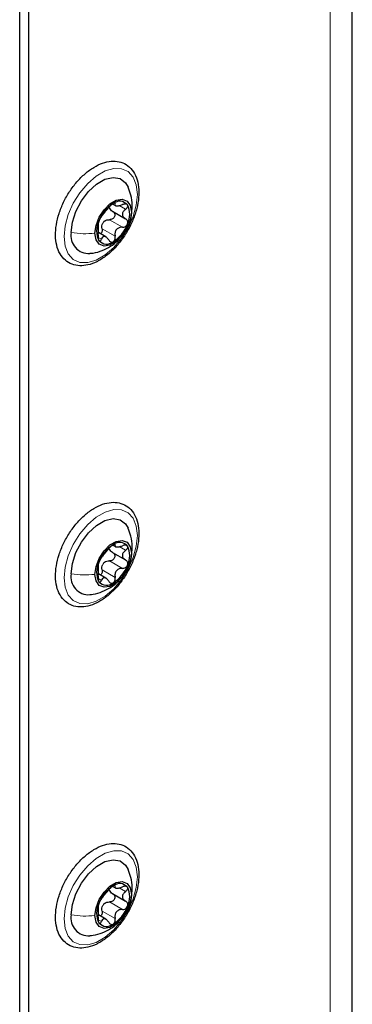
# Paper-space layout 'Blatt4' of a CAD drawing. Header units: millimetres. Extents: x 5 to 418, y 2 to 292.
# Tile 52 of 117: x 172.57 to 179.19, y 152.48 to 172.12. Entities that reach past the tile are written whole.
import ezdxf

# ---------------------------------------------------------------- set-up
doc = ezdxf.new("R2010")
doc.units = ezdxf.units.MM

psp = doc.layouts.new('Blatt4')

# ---------------------------------------------------------------- linework, layer by layer
at = {"color": 7, "linetype": 'Continuous', "lineweight": 25}
for p, q in [((179.194, 105.962), (179.194, 237.97)), ((172.744, 225.246), (172.744, 143.864)), ((172.744, 224.357), (172.744, 144.767)), ((172.567, 150.022), (172.567, 198.471)), ((174.426, 168.438), (174.475, 168.41)), ((174.415, 168.295), (174.676, 168.144)), ((174.659, 167.883), (174.681, 167.922)), ((174.285, 167.783), (174.134, 167.87)), ((174.426, 161.634), (174.475, 161.606)), ((174.415, 161.491), (174.676, 161.34)), ((174.285, 160.978), (174.134, 161.065)), ((174.659, 161.078), (174.681, 161.117)), ((174.426, 154.829), (174.475, 154.801)), ((174.415, 154.686), (174.676, 154.535)), ((174.285, 154.174), (174.134, 154.261)), ((174.659, 154.274), (174.681, 154.313))]:
    psp.add_line(p, q, dxfattribs=at)
at = {"color": 7, "linetype": 'Continuous', "lineweight": 18}
for p, q in [((178.755, 105.35), (178.755, 237.358)), ((174.444, 168.456), (174.469, 168.442)), ((174.552, 168.41), (174.678, 168.337)), ((174.806, 168.388), (174.792, 168.277)), ((174.355, 168.128), (174.614, 167.978)), ((174.209, 167.947), (174.469, 167.797)), ((174.128, 167.774), (174.195, 167.736)), ((174.444, 161.651), (174.469, 161.637)), ((174.552, 161.606), (174.678, 161.533)), ((174.806, 161.584), (174.792, 161.473)), ((174.355, 161.323), (174.614, 161.173)), ((174.209, 161.142), (174.469, 160.992)), ((174.128, 160.97), (174.195, 160.931)), ((174.444, 154.847), (174.469, 154.833)), ((174.552, 154.801), (174.678, 154.728)), ((174.806, 154.779), (174.792, 154.668)), ((174.355, 154.519), (174.614, 154.369)), ((174.128, 154.165), (174.195, 154.127)), ((174.209, 154.338), (174.469, 154.188))]:
    psp.add_line(p, q, dxfattribs=at)
at = {"color": 7, "linetype": 'Continuous', "lineweight": 18, "flags": 128}
for points in [[(173.451, 167.789), (173.472, 168.003), (173.535, 168.229), (173.635, 168.454), (173.767, 168.665), (173.923, 168.85), (174.094, 168.997), (174.27, 169.099), (174.441, 169.149), (174.597, 169.145), (174.729, 169.086), (174.829, 168.976), (174.891, 168.822), (174.913, 168.632), (174.891, 168.418), (174.829, 168.192), (174.729, 167.967), (174.597, 167.756), (174.441, 167.571), (174.27, 167.424), (174.094, 167.322), (173.923, 167.272), (173.767, 167.277), (173.635, 167.335), (173.535, 167.445), (173.472, 167.599), (173.451, 167.789)], [(173.451, 160.984), (173.472, 161.199), (173.535, 161.425), (173.635, 161.65), (173.767, 161.861), (173.923, 162.046), (174.094, 162.193), (174.27, 162.295), (174.441, 162.345), (174.597, 162.34), (174.729, 162.281), (174.829, 162.172), (174.891, 162.018), (174.913, 161.828), (174.891, 161.614), (174.829, 161.388), (174.729, 161.162), (174.597, 160.951), (174.441, 160.767), (174.27, 160.619), (174.094, 160.518), (173.923, 160.468), (173.767, 160.472), (173.635, 160.531), (173.535, 160.641), (173.472, 160.795), (173.451, 160.984)], [(173.451, 154.18), (173.472, 154.394), (173.535, 154.62), (173.635, 154.845), (173.767, 155.056), (173.923, 155.241), (174.094, 155.388), (174.27, 155.49), (174.441, 155.54), (174.597, 155.536), (174.729, 155.477), (174.829, 155.367), (174.891, 155.213), (174.913, 155.023), (174.891, 154.809), (174.829, 154.583), (174.729, 154.358), (174.597, 154.147), (174.441, 153.962), (174.27, 153.815), (174.094, 153.713), (173.923, 153.663), (173.767, 153.668), (173.635, 153.726), (173.535, 153.836), (173.472, 153.99), (173.451, 154.18)]]:
    psp.add_lwpolyline(points, dxfattribs=at)
at = {"color": 7, "linetype": 'Continuous', "lineweight": 25, "flags": 128}
for points in [[(173.593, 167.871), (173.617, 168.076), (173.686, 168.292), (173.796, 168.502), (173.937, 168.688), (174.098, 168.836), (174.266, 168.933), (174.427, 168.971), (174.568, 168.948), (174.678, 168.865), (174.729, 168.778)], [(174.066, 167.858), (174.088, 168.014), (174.151, 168.177), (174.248, 168.326), (174.366, 168.444), (174.492, 168.517), (174.611, 168.536), (174.707, 168.498), (174.77, 168.408), (174.792, 168.277)], [(174.792, 168.277), (174.77, 168.121), (174.707, 167.959), (174.611, 167.81), (174.492, 167.691), (174.366, 167.619), (174.248, 167.6), (174.151, 167.638), (174.088, 167.728), (174.066, 167.858)], [(173.593, 161.066), (173.617, 161.271), (173.686, 161.488), (173.796, 161.698), (173.937, 161.884), (174.098, 162.031), (174.266, 162.128), (174.427, 162.166), (174.568, 162.143), (174.678, 162.06), (174.729, 161.974)], [(174.066, 161.054), (174.088, 161.21), (174.151, 161.372), (174.248, 161.522), (174.366, 161.64), (174.492, 161.712), (174.611, 161.731), (174.707, 161.693), (174.77, 161.604), (174.792, 161.473)], [(174.792, 161.473), (174.77, 161.317), (174.707, 161.154), (174.611, 161.005), (174.492, 160.887), (174.366, 160.814), (174.248, 160.796), (174.151, 160.833), (174.088, 160.923), (174.066, 161.054)], [(173.593, 154.261), (173.617, 154.467), (173.686, 154.683), (173.796, 154.893), (173.937, 155.079), (174.098, 155.227), (174.266, 155.324), (174.427, 155.362), (174.568, 155.339), (174.678, 155.256), (174.729, 155.169)], [(174.066, 154.249), (174.088, 154.405), (174.151, 154.568), (174.248, 154.717), (174.366, 154.835), (174.492, 154.908), (174.611, 154.927), (174.707, 154.889), (174.77, 154.799), (174.792, 154.668)], [(174.792, 154.668), (174.77, 154.512), (174.707, 154.35), (174.611, 154.201), (174.492, 154.082), (174.366, 154.01), (174.248, 153.991), (174.151, 154.029), (174.088, 154.119), (174.066, 154.249)]]:
    psp.add_lwpolyline(points, dxfattribs=at)
at = {"color": 7, "linetype": 'Continuous', "lineweight": 25}
for centre, radius, start, end in [((174.816, 167.846), 0.716, 122.638, 159.7729), ((174.559, 168.29), 0.205, 40.5328, 129.2482), ((174.334, 168.233), 0.426, 333.4364, 26.5636), ((174.525, 167.903), 0.426, 153.4364, 206.5636), ((174.442, 167.913), 0.263, 135.2838, 147.1271), ((174.043, 168.29), 0.716, 302.638, 339.7729), ((173.942, 167.807), 0.355, 169.7453, 273.6137), ((174.3, 167.846), 0.205, 220.5328, 309.2482), ((174.816, 161.041), 0.716, 122.638, 159.7729), ((174.559, 161.485), 0.205, 40.5328, 129.2482), ((174.334, 161.428), 0.426, 333.4364, 26.5636), ((174.525, 161.098), 0.426, 153.4364, 206.5636), ((174.442, 161.109), 0.263, 135.2838, 147.1271), ((174.043, 161.485), 0.716, 302.638, 339.7729), ((173.942, 161.003), 0.355, 169.7453, 273.6137), ((174.3, 161.041), 0.205, 220.5328, 309.2482), ((174.816, 154.237), 0.716, 122.638, 159.7729), ((174.559, 154.681), 0.205, 40.5328, 129.2482), ((174.334, 154.624), 0.426, 333.4364, 26.5636), ((174.525, 154.294), 0.426, 153.4364, 206.5636), ((174.442, 154.304), 0.263, 135.2838, 147.1271), ((174.043, 154.681), 0.716, 302.638, 339.7729), ((173.942, 154.198), 0.355, 169.7453, 273.6137), ((174.3, 154.237), 0.205, 220.5328, 309.2482)]:
    psp.add_arc(centre, radius, start, end, dxfattribs=at)
for points, knots in [([(174.161, 167.321), (174.193, 167.341), (174.284, 167.397), (174.429, 167.521), (174.586, 167.7), (174.721, 167.905), (174.829, 168.125), (174.905, 168.351), (174.944, 168.573), (174.943, 168.782), (174.901, 168.969), (174.818, 169.123), (174.696, 169.233), (174.55, 169.292), (174.389, 169.3), (174.218, 169.262), (174.042, 169.178), (173.868, 169.05), (173.703, 168.885), (173.557, 168.69), (173.436, 168.476), (173.346, 168.251), (173.291, 168.026), (173.274, 167.81), (173.297, 167.612), (173.363, 167.443), (173.469, 167.312), (173.606, 167.231), (173.762, 167.201), (173.929, 167.219), (174.064, 167.267), (174.141, 167.31), (174.161, 167.321)], [0, 0, 0, 0, 0.018673, 0.053858, 0.088978, 0.124026, 0.159069, 0.19418, 0.229444, 0.26495, 0.300703, 0.336174, 0.3704, 0.403215, 0.435664, 0.4689, 0.503345, 0.538446, 0.573603, 0.608677, 0.643711, 0.678787, 0.713972, 0.749363, 0.785021, 0.82072, 0.8556, 0.888944, 0.92147, 0.95423, 0.98818, 1, 1, 1, 1]), ([(174.808, 168.388), (174.809, 168.398), (174.815, 168.475), (174.792, 168.609), (174.747, 168.723), (174.727, 168.774)], [0, 0, 0, 0, 0.073514, 0.585674, 1, 1, 1, 1]), ([(174.195, 168.187), (174.202, 168.196), (174.213, 168.21), (174.236, 168.241), (174.257, 168.267), (174.279, 168.295), (174.309, 168.33), (174.328, 168.353), (174.34, 168.368)], [0, 0, 0, 0, 0.2492191, 0.3743567, 0.4989469, 0.6240198, 0.7497675, 1, 1, 1, 1]), ([(174.429, 168.449), (174.421, 168.444), (174.405, 168.433), (174.38, 168.411), (174.357, 168.388), (174.346, 168.375), (174.34, 168.368)], [0, 0, 0, 0, 0.24999, 0.499611, 0.749127, 1, 1, 1, 1]), ([(174.419, 168.293), (174.405, 168.302), (174.377, 168.32), (174.364, 168.349), (174.358, 168.363)], [0, 0, 0, 0, 0.500609, 1, 1, 1, 1]), ([(174.469, 168.442), (174.47, 168.446), (174.472, 168.455), (174.466, 168.461), (174.452, 168.46), (174.437, 168.453), (174.429, 168.449)], [0, 0, 0, 0, 0.249853, 0.499901, 0.750114, 1, 1, 1, 1]), ([(174.469, 168.442), (174.466, 168.433), (174.463, 168.419), (174.476, 168.408), (174.494, 168.404), (174.519, 168.404), (174.559, 168.41), (174.592, 168.421), (174.614, 168.429)], [0, 0, 0, 0, 0.24922, 0.374358, 0.498948, 0.624021, 0.749768, 1, 1, 1, 1]), ([(174.715, 168.423), (174.71, 168.428), (174.7, 168.438), (174.675, 168.442), (174.645, 168.439), (174.624, 168.432), (174.614, 168.429)], [0, 0, 0, 0, 0.249858, 0.499467, 0.749011, 1, 1, 1, 1]), ([(174.678, 168.337), (174.661, 168.323), (174.636, 168.301), (174.617, 168.265), (174.612, 168.236), (174.617, 168.208), (174.635, 168.173), (174.661, 168.155), (174.678, 168.143)], [0, 0, 0, 0, 0.249194, 0.37433, 0.498925, 0.624004, 0.749757, 1, 1, 1, 1]), ([(174.678, 168.337), (174.686, 168.344), (174.702, 168.357), (174.717, 168.381), (174.724, 168.405), (174.718, 168.417), (174.715, 168.423)], [0, 0, 0, 0, 0.249806, 0.500054, 0.750309, 1, 1, 1, 1]), ([(174.681, 167.922), (174.701, 167.954), (174.756, 168.045), (174.801, 168.206), (174.806, 168.331), (174.808, 168.388)], [0, 0, 0, 0, 0.233244, 0.649662, 1, 1, 1, 1]), ([(174.195, 168.187), (174.191, 168.182), (174.184, 168.174), (174.171, 168.152), (174.156, 168.124), (174.148, 168.103), (174.144, 168.093)], [0, 0, 0, 0, 0.249816, 0.4999076, 0.7501199, 1, 1, 1, 1]), ([(174.255, 168.098), (174.27, 168.108), (174.302, 168.127), (174.337, 168.127), (174.355, 168.128)], [0, 0, 0, 0, 0.49811, 1, 1, 1, 1]), ([(174.419, 168.293), (174.427, 168.288), (174.443, 168.277), (174.458, 168.252), (174.464, 168.223), (174.458, 168.192), (174.441, 168.163), (174.415, 168.142), (174.386, 168.129), (174.365, 168.128), (174.355, 168.128)], [0, 0, 0, 0, 0.125212, 0.249468, 0.37431, 0.49905, 0.623887, 0.749382, 0.874437, 1, 1, 1, 1]), ([(174.715, 168.042), (174.718, 168.053), (174.724, 168.073), (174.717, 168.103), (174.702, 168.127), (174.686, 168.138), (174.678, 168.143)], [0, 0, 0, 0, 0.250032, 0.499632, 0.749228, 1, 1, 1, 1]), ([(174.144, 168.093), (174.14, 168.084), (174.133, 168.064), (174.128, 168.041), (174.127, 168.025), (174.129, 168.023), (174.13, 168.021)], [0, 0, 0, 0, 0.250032, 0.499632, 0.749228, 1, 1, 1, 1]), ([(174.13, 167.827), (174.133, 167.85), (174.137, 167.885), (174.138, 167.931), (174.139, 167.962), (174.138, 167.988), (174.137, 168.013), (174.133, 168.018), (174.13, 168.021)], [0, 0, 0, 0, 0.249194, 0.37433, 0.498925, 0.624004, 0.749757, 1, 1, 1, 1]), ([(174.209, 167.947), (174.21, 167.936), (174.213, 167.914), (174.206, 167.882), (174.194, 167.857), (174.183, 167.848), (174.179, 167.844)], [0, 0, 0, 0, 0.2789554, 0.5557587, 0.8338416, 1, 1, 1, 1]), ([(174.209, 167.947), (174.207, 167.965), (174.202, 168.003), (174.215, 168.038), (174.221, 168.056)], [0, 0, 0, 0, 0.500646, 1, 1, 1, 1]), ([(174.614, 167.978), (174.592, 167.977), (174.559, 167.975), (174.519, 167.954), (174.494, 167.931), (174.476, 167.901), (174.463, 167.856), (174.466, 167.82), (174.469, 167.797)], [0, 0, 0, 0, 0.249219, 0.374357, 0.498947, 0.62402, 0.749767, 1, 1, 1, 1]), ([(174.614, 167.978), (174.624, 167.978), (174.645, 167.979), (174.674, 167.992), (174.7, 168.013), (174.71, 168.033), (174.715, 168.042)], [0, 0, 0, 0, 0.249816, 0.499908, 0.75012, 1, 1, 1, 1]), ([(173.966, 167.457), (173.988, 167.459), (174.073, 167.464), (174.213, 167.51), (174.377, 167.593), (174.49, 167.674), (174.54, 167.732), (174.551, 167.745)], [0, 0, 0, 0, 0.097746, 0.382147, 0.655833, 0.924291, 1, 1, 1, 1]), ([(174.13, 167.827), (174.129, 167.817), (174.127, 167.795), (174.128, 167.762), (174.133, 167.732), (174.14, 167.719), (174.144, 167.712)], [0, 0, 0, 0, 0.249806, 0.500054, 0.750309, 1, 1, 1, 1]), ([(174.144, 167.712), (174.148, 167.708), (174.156, 167.699), (174.171, 167.701), (174.184, 167.713), (174.191, 167.728), (174.195, 167.736)], [0, 0, 0, 0, 0.249858, 0.4994668, 0.7490113, 1, 1, 1, 1]), ([(174.34, 167.723), (174.328, 167.74), (174.31, 167.767), (174.279, 167.787), (174.257, 167.794), (174.237, 167.791), (174.213, 167.776), (174.202, 167.752), (174.195, 167.736)], [0, 0, 0, 0, 0.24922, 0.374358, 0.498948, 0.624021, 0.749768, 1, 1, 1, 1]), ([(174.34, 167.723), (174.346, 167.714), (174.357, 167.698), (174.38, 167.683), (174.405, 167.677), (174.421, 167.683), (174.429, 167.687)], [0, 0, 0, 0, 0.249853, 0.499901, 0.750114, 1, 1, 1, 1]), ([(174.429, 167.687), (174.437, 167.692), (174.451, 167.704), (174.466, 167.732), (174.472, 167.764), (174.47, 167.786), (174.469, 167.797)], [0, 0, 0, 0, 0.24999, 0.499611, 0.749127, 1, 1, 1, 1]), ([(174.161, 160.517), (174.193, 160.536), (174.284, 160.592), (174.429, 160.717), (174.586, 160.896), (174.721, 161.1), (174.829, 161.32), (174.905, 161.546), (174.944, 161.768), (174.943, 161.978), (174.901, 162.165), (174.818, 162.318), (174.696, 162.428), (174.55, 162.487), (174.389, 162.496), (174.218, 162.458), (174.042, 162.374), (173.868, 162.246), (173.703, 162.08), (173.557, 161.886), (173.436, 161.671), (173.346, 161.447), (173.291, 161.222), (173.274, 161.006), (173.297, 160.808), (173.363, 160.638), (173.469, 160.508), (173.606, 160.426), (173.762, 160.396), (173.929, 160.414), (174.064, 160.463), (174.141, 160.506), (174.161, 160.517)], [0, 0, 0, 0, 0.018673, 0.053858, 0.088978, 0.124026, 0.159069, 0.19418, 0.229444, 0.26495, 0.300703, 0.336174, 0.3704, 0.403215, 0.435664, 0.4689, 0.503345, 0.538446, 0.573603, 0.608677, 0.643711, 0.678787, 0.713972, 0.749363, 0.785021, 0.82072, 0.8556, 0.888944, 0.92147, 0.95423, 0.98818, 1, 1, 1, 1]), ([(174.808, 161.584), (174.809, 161.593), (174.815, 161.671), (174.792, 161.805), (174.747, 161.919), (174.727, 161.97)], [0, 0, 0, 0, 0.0735139, 0.5856737, 1, 1, 1, 1]), ([(174.429, 161.644), (174.421, 161.639), (174.405, 161.629), (174.38, 161.607), (174.357, 161.584), (174.346, 161.57), (174.34, 161.563)], [0, 0, 0, 0, 0.24999, 0.499611, 0.749127, 1, 1, 1, 1]), ([(174.469, 161.637), (174.47, 161.642), (174.472, 161.65), (174.466, 161.656), (174.452, 161.656), (174.437, 161.648), (174.429, 161.644)], [0, 0, 0, 0, 0.249853, 0.499901, 0.750114, 1, 1, 1, 1]), ([(174.469, 161.637), (174.466, 161.628), (174.463, 161.614), (174.476, 161.604), (174.494, 161.6), (174.519, 161.6), (174.559, 161.605), (174.592, 161.617), (174.614, 161.624)], [0, 0, 0, 0, 0.24922, 0.374358, 0.498948, 0.624021, 0.749768, 1, 1, 1, 1]), ([(174.715, 161.619), (174.71, 161.624), (174.7, 161.633), (174.675, 161.638), (174.645, 161.635), (174.624, 161.628), (174.614, 161.624)], [0, 0, 0, 0, 0.249858, 0.499467, 0.749011, 1, 1, 1, 1]), ([(174.195, 161.382), (174.202, 161.392), (174.213, 161.406), (174.236, 161.437), (174.257, 161.463), (174.279, 161.49), (174.309, 161.525), (174.328, 161.548), (174.34, 161.563)], [0, 0, 0, 0, 0.2492191, 0.3743567, 0.4989469, 0.6240198, 0.7497675, 1, 1, 1, 1]), ([(174.419, 161.489), (174.427, 161.483), (174.443, 161.473), (174.458, 161.448), (174.464, 161.418), (174.458, 161.387), (174.441, 161.359), (174.415, 161.337), (174.386, 161.324), (174.365, 161.323), (174.355, 161.323)], [0, 0, 0, 0, 0.125212, 0.249468, 0.37431, 0.49905, 0.623887, 0.749382, 0.874437, 1, 1, 1, 1]), ([(174.419, 161.489), (174.405, 161.498), (174.377, 161.516), (174.364, 161.544), (174.358, 161.558)], [0, 0, 0, 0, 0.500609, 1, 1, 1, 1]), ([(174.678, 161.533), (174.661, 161.518), (174.636, 161.497), (174.617, 161.46), (174.612, 161.431), (174.617, 161.403), (174.635, 161.368), (174.661, 161.351), (174.678, 161.339)], [0, 0, 0, 0, 0.2491937, 0.3743301, 0.4989253, 0.6240038, 0.7497569, 1, 1, 1, 1]), ([(174.678, 161.533), (174.686, 161.54), (174.702, 161.553), (174.717, 161.577), (174.724, 161.6), (174.718, 161.613), (174.715, 161.619)], [0, 0, 0, 0, 0.249806, 0.500054, 0.750309, 1, 1, 1, 1]), ([(174.681, 161.117), (174.701, 161.15), (174.756, 161.241), (174.801, 161.401), (174.806, 161.527), (174.808, 161.584)], [0, 0, 0, 0, 0.233244, 0.649662, 1, 1, 1, 1]), ([(174.144, 161.289), (174.14, 161.279), (174.133, 161.259), (174.128, 161.236), (174.127, 161.221), (174.129, 161.218), (174.13, 161.217)], [0, 0, 0, 0, 0.250032, 0.499632, 0.749228, 1, 1, 1, 1]), ([(174.195, 161.382), (174.191, 161.378), (174.184, 161.369), (174.171, 161.347), (174.156, 161.319), (174.148, 161.299), (174.144, 161.289)], [0, 0, 0, 0, 0.249816, 0.499908, 0.75012, 1, 1, 1, 1]), ([(174.209, 161.142), (174.207, 161.161), (174.202, 161.198), (174.215, 161.234), (174.221, 161.252)], [0, 0, 0, 0, 0.500646, 1, 1, 1, 1]), ([(174.255, 161.294), (174.27, 161.303), (174.302, 161.322), (174.337, 161.323), (174.355, 161.323)], [0, 0, 0, 0, 0.49811, 1, 1, 1, 1]), ([(174.614, 161.173), (174.624, 161.174), (174.645, 161.174), (174.674, 161.187), (174.7, 161.209), (174.71, 161.228), (174.715, 161.238)], [0, 0, 0, 0, 0.249816, 0.499908, 0.75012, 1, 1, 1, 1]), ([(174.715, 161.238), (174.718, 161.248), (174.724, 161.268), (174.717, 161.298), (174.702, 161.323), (174.686, 161.334), (174.678, 161.339)], [0, 0, 0, 0, 0.250032, 0.4996317, 0.7492275, 1, 1, 1, 1]), ([(174.13, 161.023), (174.133, 161.046), (174.137, 161.08), (174.138, 161.126), (174.139, 161.158), (174.138, 161.183), (174.137, 161.208), (174.133, 161.213), (174.13, 161.217)], [0, 0, 0, 0, 0.249194, 0.37433, 0.498925, 0.624004, 0.749757, 1, 1, 1, 1]), ([(174.209, 161.142), (174.21, 161.131), (174.213, 161.109), (174.206, 161.077), (174.194, 161.052), (174.183, 161.043), (174.179, 161.04)], [0, 0, 0, 0, 0.278955, 0.555759, 0.833842, 1, 1, 1, 1]), ([(174.614, 161.173), (174.592, 161.172), (174.559, 161.171), (174.519, 161.149), (174.494, 161.126), (174.476, 161.096), (174.463, 161.051), (174.466, 161.016), (174.469, 160.992)], [0, 0, 0, 0, 0.249219, 0.374357, 0.498947, 0.62402, 0.749767, 1, 1, 1, 1]), ([(173.966, 160.653), (173.988, 160.654), (174.073, 160.659), (174.213, 160.705), (174.377, 160.788), (174.49, 160.869), (174.54, 160.927), (174.551, 160.94)], [0, 0, 0, 0, 0.097746, 0.382147, 0.655833, 0.924291, 1, 1, 1, 1]), ([(174.13, 161.023), (174.129, 161.012), (174.127, 160.991), (174.128, 160.958), (174.133, 160.928), (174.14, 160.914), (174.144, 160.908)], [0, 0, 0, 0, 0.249806, 0.500054, 0.750309, 1, 1, 1, 1]), ([(174.144, 160.908), (174.148, 160.903), (174.156, 160.895), (174.171, 160.897), (174.184, 160.909), (174.191, 160.924), (174.195, 160.931)], [0, 0, 0, 0, 0.249858, 0.499467, 0.749011, 1, 1, 1, 1]), ([(174.34, 160.918), (174.328, 160.936), (174.31, 160.963), (174.279, 160.982), (174.257, 160.989), (174.237, 160.986), (174.213, 160.971), (174.202, 160.947), (174.195, 160.931)], [0, 0, 0, 0, 0.24922, 0.374358, 0.498948, 0.624021, 0.749768, 1, 1, 1, 1]), ([(174.34, 160.918), (174.346, 160.91), (174.357, 160.893), (174.38, 160.878), (174.405, 160.872), (174.421, 160.879), (174.429, 160.882)], [0, 0, 0, 0, 0.2498531, 0.4999013, 0.7501145, 1, 1, 1, 1]), ([(174.429, 160.882), (174.437, 160.888), (174.451, 160.899), (174.466, 160.928), (174.472, 160.96), (174.47, 160.982), (174.469, 160.992)], [0, 0, 0, 0, 0.2499898, 0.4996108, 0.7491272, 1, 1, 1, 1]), ([(174.161, 153.712), (174.193, 153.732), (174.284, 153.788), (174.429, 153.912), (174.586, 154.091), (174.721, 154.296), (174.829, 154.516), (174.905, 154.742), (174.944, 154.964), (174.943, 155.173), (174.901, 155.36), (174.818, 155.514), (174.696, 155.624), (174.55, 155.682), (174.389, 155.691), (174.218, 155.653), (174.042, 155.569), (173.868, 155.441), (173.703, 155.276), (173.557, 155.081), (173.436, 154.867), (173.346, 154.642), (173.291, 154.417), (173.274, 154.201), (173.297, 154.003), (173.363, 153.834), (173.469, 153.703), (173.606, 153.622), (173.762, 153.592), (173.929, 153.61), (174.064, 153.658), (174.141, 153.701), (174.161, 153.712)], [0, 0, 0, 0, 0.018673, 0.053858, 0.088978, 0.124026, 0.159069, 0.19418, 0.229444, 0.26495, 0.300703, 0.336174, 0.3704, 0.403215, 0.435664, 0.4689, 0.503345, 0.538446, 0.573603, 0.608677, 0.643711, 0.678787, 0.713972, 0.749363, 0.785021, 0.82072, 0.8556, 0.888944, 0.92147, 0.95423, 0.98818, 1, 1, 1, 1]), ([(174.808, 154.779), (174.809, 154.789), (174.815, 154.866), (174.792, 155), (174.747, 155.114), (174.727, 155.165)], [0, 0, 0, 0, 0.073514, 0.585674, 1, 1, 1, 1]), ([(174.195, 154.578), (174.202, 154.587), (174.213, 154.601), (174.236, 154.632), (174.257, 154.658), (174.279, 154.686), (174.309, 154.721), (174.328, 154.744), (174.34, 154.759)], [0, 0, 0, 0, 0.249219, 0.374357, 0.498947, 0.62402, 0.749767, 1, 1, 1, 1]), ([(174.429, 154.84), (174.421, 154.835), (174.405, 154.824), (174.38, 154.802), (174.357, 154.779), (174.346, 154.766), (174.34, 154.759)], [0, 0, 0, 0, 0.24999, 0.499611, 0.749127, 1, 1, 1, 1]), ([(174.419, 154.684), (174.405, 154.693), (174.377, 154.711), (174.364, 154.74), (174.358, 154.754)], [0, 0, 0, 0, 0.500609, 1, 1, 1, 1]), ([(174.469, 154.833), (174.47, 154.837), (174.472, 154.846), (174.466, 154.852), (174.452, 154.851), (174.437, 154.844), (174.429, 154.84)], [0, 0, 0, 0, 0.249853, 0.499901, 0.750114, 1, 1, 1, 1]), ([(174.469, 154.833), (174.466, 154.823), (174.463, 154.81), (174.476, 154.799), (174.494, 154.795), (174.519, 154.795), (174.559, 154.801), (174.592, 154.812), (174.614, 154.82)], [0, 0, 0, 0, 0.2492203, 0.374358, 0.498948, 0.6240206, 0.749768, 1, 1, 1, 1]), ([(174.715, 154.814), (174.71, 154.819), (174.7, 154.829), (174.675, 154.833), (174.645, 154.83), (174.624, 154.823), (174.614, 154.82)], [0, 0, 0, 0, 0.249858, 0.499467, 0.749011, 1, 1, 1, 1]), ([(174.678, 154.728), (174.686, 154.735), (174.702, 154.748), (174.717, 154.772), (174.724, 154.796), (174.718, 154.808), (174.715, 154.814)], [0, 0, 0, 0, 0.249806, 0.500054, 0.750309, 1, 1, 1, 1]), ([(174.681, 154.313), (174.701, 154.345), (174.756, 154.436), (174.801, 154.597), (174.806, 154.722), (174.808, 154.779)], [0, 0, 0, 0, 0.233244, 0.649662, 1, 1, 1, 1]), ([(174.195, 154.578), (174.191, 154.573), (174.184, 154.565), (174.171, 154.542), (174.156, 154.515), (174.148, 154.494), (174.144, 154.484)], [0, 0, 0, 0, 0.249816, 0.499908, 0.75012, 1, 1, 1, 1]), ([(174.419, 154.684), (174.427, 154.679), (174.443, 154.668), (174.458, 154.643), (174.464, 154.614), (174.458, 154.583), (174.441, 154.554), (174.415, 154.533), (174.386, 154.52), (174.365, 154.519), (174.355, 154.519)], [0, 0, 0, 0, 0.1252122, 0.2494682, 0.3743102, 0.49905, 0.6238871, 0.7493816, 0.8744372, 1, 1, 1, 1]), ([(174.678, 154.728), (174.661, 154.714), (174.636, 154.692), (174.617, 154.656), (174.612, 154.627), (174.617, 154.599), (174.635, 154.564), (174.661, 154.546), (174.678, 154.534)], [0, 0, 0, 0, 0.2491937, 0.3743301, 0.4989253, 0.6240038, 0.7497569, 1, 1, 1, 1]), ([(174.144, 154.484), (174.14, 154.475), (174.133, 154.455), (174.128, 154.432), (174.127, 154.416), (174.129, 154.414), (174.13, 154.412)], [0, 0, 0, 0, 0.250032, 0.499632, 0.749228, 1, 1, 1, 1]), ([(174.13, 154.218), (174.133, 154.241), (174.137, 154.276), (174.138, 154.322), (174.139, 154.353), (174.138, 154.379), (174.137, 154.404), (174.133, 154.409), (174.13, 154.412)], [0, 0, 0, 0, 0.249194, 0.37433, 0.498925, 0.624004, 0.749757, 1, 1, 1, 1]), ([(174.209, 154.338), (174.207, 154.356), (174.202, 154.394), (174.215, 154.429), (174.221, 154.447)], [0, 0, 0, 0, 0.500646, 1, 1, 1, 1]), ([(174.255, 154.489), (174.27, 154.499), (174.302, 154.518), (174.337, 154.518), (174.355, 154.519)], [0, 0, 0, 0, 0.49811, 1, 1, 1, 1]), ([(174.614, 154.369), (174.592, 154.368), (174.559, 154.366), (174.519, 154.345), (174.494, 154.322), (174.476, 154.292), (174.463, 154.247), (174.466, 154.211), (174.469, 154.188)], [0, 0, 0, 0, 0.249219, 0.374357, 0.498947, 0.62402, 0.749767, 1, 1, 1, 1]), ([(174.614, 154.369), (174.624, 154.369), (174.645, 154.37), (174.674, 154.383), (174.7, 154.404), (174.71, 154.424), (174.715, 154.433)], [0, 0, 0, 0, 0.249816, 0.499908, 0.75012, 1, 1, 1, 1]), ([(174.715, 154.433), (174.718, 154.443), (174.724, 154.464), (174.717, 154.494), (174.702, 154.518), (174.686, 154.529), (174.678, 154.534)], [0, 0, 0, 0, 0.250032, 0.4996317, 0.7492275, 1, 1, 1, 1]), ([(174.13, 154.218), (174.129, 154.208), (174.127, 154.186), (174.128, 154.153), (174.133, 154.123), (174.14, 154.11), (174.144, 154.103)], [0, 0, 0, 0, 0.249806, 0.500054, 0.750309, 1, 1, 1, 1]), ([(174.209, 154.338), (174.21, 154.327), (174.213, 154.305), (174.206, 154.273), (174.194, 154.248), (174.183, 154.239), (174.179, 154.235)], [0, 0, 0, 0, 0.278955, 0.555759, 0.833842, 1, 1, 1, 1]), ([(174.34, 154.114), (174.328, 154.131), (174.31, 154.158), (174.279, 154.178), (174.257, 154.185), (174.237, 154.182), (174.213, 154.167), (174.202, 154.143), (174.195, 154.127)], [0, 0, 0, 0, 0.24922, 0.374358, 0.498948, 0.624021, 0.749768, 1, 1, 1, 1]), ([(174.429, 154.078), (174.437, 154.083), (174.451, 154.095), (174.466, 154.123), (174.472, 154.155), (174.47, 154.177), (174.469, 154.188)], [0, 0, 0, 0, 0.2499898, 0.4996108, 0.7491272, 1, 1, 1, 1]), ([(173.966, 153.848), (173.988, 153.85), (174.073, 153.855), (174.213, 153.901), (174.377, 153.984), (174.49, 154.065), (174.54, 154.123), (174.551, 154.136)], [0, 0, 0, 0, 0.097746, 0.382147, 0.655833, 0.924291, 1, 1, 1, 1]), ([(174.144, 154.103), (174.148, 154.099), (174.156, 154.09), (174.171, 154.092), (174.184, 154.104), (174.191, 154.119), (174.195, 154.127)], [0, 0, 0, 0, 0.249858, 0.499467, 0.749011, 1, 1, 1, 1]), ([(174.34, 154.114), (174.346, 154.105), (174.357, 154.089), (174.38, 154.073), (174.405, 154.068), (174.421, 154.074), (174.429, 154.078)], [0, 0, 0, 0, 0.2498531, 0.4999013, 0.7501145, 1, 1, 1, 1])]:
    psp.add_open_spline(points, degree=3, knots=knots, dxfattribs=at)
at = {"color": 7, "linetype": 'Continuous', "lineweight": 18}
for points in [[(173.593, 167.871), (173.671, 167.86), (173.828, 167.84), (173.987, 167.852), (174.066, 167.858)], [(173.593, 161.066), (173.671, 161.056), (173.828, 161.036), (173.987, 161.048), (174.066, 161.054)], [(173.593, 154.261), (173.671, 154.251), (173.828, 154.231), (173.987, 154.243), (174.066, 154.249)]]:
    psp.add_open_spline(points, degree=3, dxfattribs=at)

doc.saveas('drawing.dxf')
